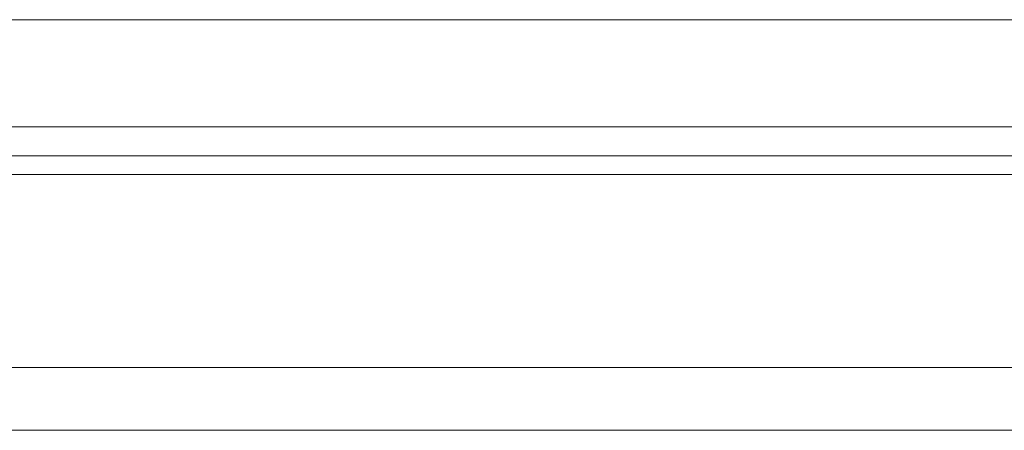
# Model space of a CAD drawing. Header units: millimetres. Extents: x 1 to 262, y 61 to 167.
# Tile 24 of 51: x 190 to 209, y 79 to 87. Entities that reach past the tile are written whole.
import ezdxf

# ---------------------------------------------------------------- set-up
doc = ezdxf.new("R2010")
doc.units = ezdxf.units.MM
doc.layers.add('OUT', color=3, linetype='Continuous')

msp = doc.modelspace()

# ---------------------------------------------------------------- linework, layer by layer
at = {"layer": 'OUT', "color": 0, "linetype": 'Continuous', "lineweight": 15}
for p, q in [((226.657, 87.168), (167.657, 87.168)), ((226.657, 85.118), (167.657, 85.118)), ((261.657, 84.564), (142.715, 84.564)), ((261.657, 84.211), (142.66, 84.211)), ((261.657, 80.518), (141.538, 80.518)), ((261.657, 79.318), (95.657, 79.318))]:
    msp.add_line(p, q, dxfattribs=at)

doc.saveas('drawing.dxf')
